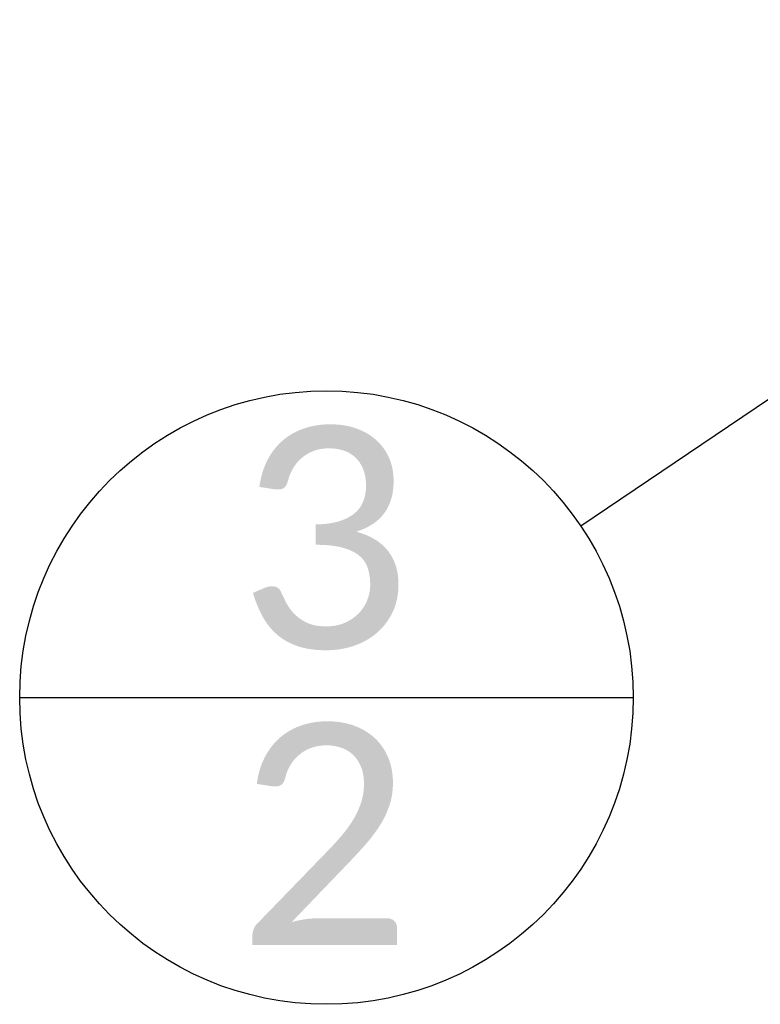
# Paper-space layout 'Sheet1' of a CAD drawing. Header units: millimetres. Extents: x 0 to 23548, y 0 to 16632.
# Tile 14 of 143: x 3148 to 3397, y 4899 to 5229. Entities that reach past the tile are written whole.
import ezdxf

# ---------------------------------------------------------------- set-up
doc = ezdxf.new("R2010")
doc.units = ezdxf.units.MM
doc.linetypes.add('SLD-Sólida', pattern=[0])
doc.layers.add('DETALHAMENTO', color=8, linetype='SLD-Sólida')
doc.styles.add('SLDTEXTSTYLE2', font='CALIBRI.TTF')
doc.styles.get("Standard").update_dxf_attribs({"font": 'CALIBRI.TTF'})
doc.dimstyles.new('SLDDIMSTYLE3', dxfattribs={"dimtxt": 0.18, "dimasz": 49, "dimexe": 0, "dimexo": 0.0625, "dimgap": 0, "dimtad": 0, "dimtih": 1, "dimtoh": 1, "dimdec": 0, "dimrnd": 1e-09, "dimzin": 0, "dimdsep": 46, "dimtxsty": 'Standard', "dimsah": 1, "dimcen": 0.09, "dimadec": 0, "dimazin": 0, "dimtfac": 49, "dimtdec": 0, "dimtofl": 0, "dimtmove": 0, "dimatfit": 3, "dimfxl": 0, "dimfrac": 2, "dimtolj": 1, "dimtzin": 0, "dimarcsym": 0})

# ---------------------------------------------------------------- blocks, each defined once
blk = doc.blocks.new('SW_NOTE_0_28')
at = {"layer": 'DETALHAMENTO', "color": 0, "ltscale": 28}
blk.add_line((-188.01, -57.46), (17.56, -57.46), dxfattribs=at)
blk.add_circle((-85.22, -57.46), 102.78, dxfattribs=at)
at = {"layer": 'DETALHAMENTO', "color": 0, "ltscale": 28, "char_height": 74.08, "attachment_point": 2, "style": 'SLDTEXTSTYLE2'}
for s, insert in [('3', (-85.95, 33.25)), ('2', (-85.95, -66.26))]:
    blk.add_mtext(s, dxfattribs=dict(at, insert=insert))

psp = doc.layouts.new('Sheet1')

# ---------------------------------------------------------------- block references
at = {"layer": 'DETALHAMENTO', "ltscale": 28}
psp.add_blockref('SW_NOTE_0_28', (3336.448, 5058.906), dxfattribs=at)

# ---------------------------------------------------------------- leaders
psp.add_leader([(3588.079, 5228.567), (3336.448, 5058.906)], dimstyle='SLDDIMSTYLE3', dxfattribs=at)

doc.saveas('drawing.dxf')
